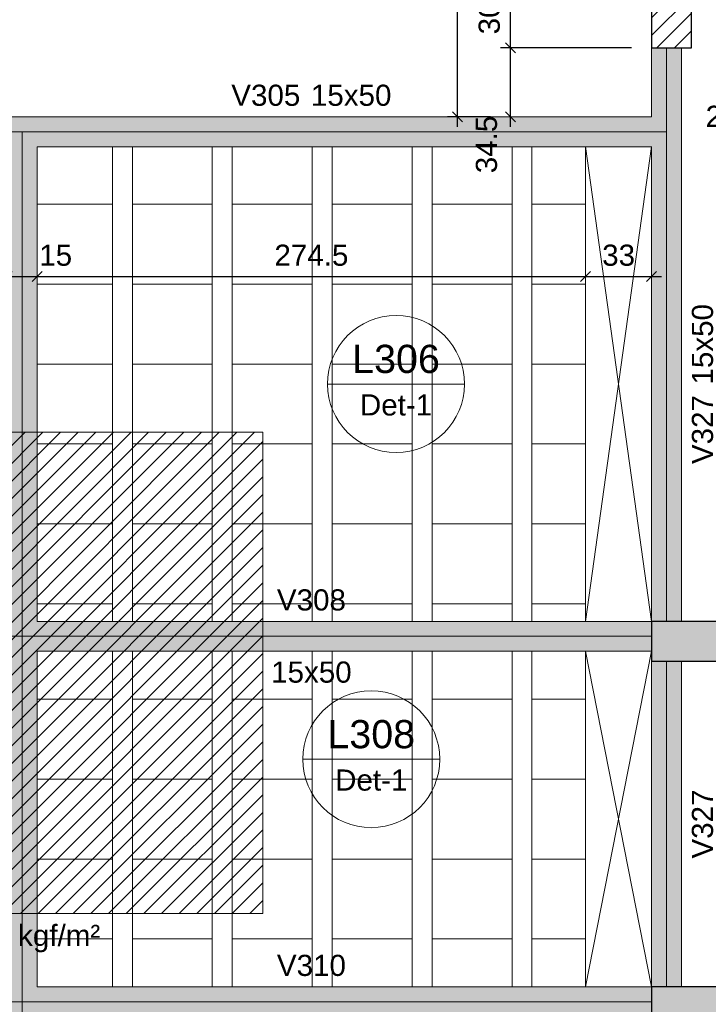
# Model space of a CAD drawing. Header units: millimetres. Extents: x 0 to 119, y 0 to 84.
# Tile 13 of 38: x 21.43 to 28.32, y 51.29 to 61.15. Entities that reach past the tile are written whole.
import ezdxf

# ---------------------------------------------------------------- set-up
doc = ezdxf.new("R2010")
doc.units = ezdxf.units.MM
doc.header["$MEASUREMENT"] = 0
doc.linetypes.add('NULL', pattern=[0])
doc.layers.get('0').update_dxf_attribs({"lineweight": 18})
for name, color, linetype, lineweight in [('FO-Aberturas', 7, 'Continuous', 5), ('FO-Cargas de parede', 15, 'Continuous', 5), ('FO-Cotas', 5, 'Continuous', 5), ('FO-Eixos', 5, 'Continuous', 5), ('FO-Hachura pilar que morre', 106, 'Continuous', 5), ('FO-Hachura pilar que passa', 19, 'Continuous', 5), ('FO-Hachura viga', 43, 'Continuous', 5), ('FO-Hachuras das lajes', 1, 'Continuous', 20), ('FO-Pilares', 4, 'Continuous', 30), ('FO-Textos das lajes', 3, 'Continuous', 20), ('FO-Textos das vigas', 7, 'Continuous', 5), ('FO-Textos dos pilares', 7, 'Continuous', 5), ('FO-Vigas', 1, 'Continuous', 20)]:
    doc.layers.add(name, color=color, linetype=linetype, lineweight=lineweight)
doc.styles.add('Arial', font='txt')
doc.dimstyles.new('UM_50.000000', dxfattribs={"dimtxt": 0.18, "dimasz": 0.1, "dimexe": 0.1, "dimexo": 0.2, "dimgap": 0, "dimtad": 1, "dimtih": 1, "dimtoh": 1, "dimdec": 1, "dimlfac": 50, "dimzin": 0, "dimdsep": 46, "dimtxsty": 'Standard', "dimcen": 0.09, "dimdle": 0.1, "dimadec": 1, "dimazin": 2, "dimtfac": 1, "dimtdec": 4, "dimtofl": 0, "dimtmove": 0, "dimatfit": 3, "dimfxl": 1, "dimtolj": 1, "dimarcsym": 0})

# ---------------------------------------------------------------- blocks, each defined once
blk = doc.blocks.new('_Oblique')
at = {"color": 0, "linetype": 'ByBlock', "lineweight": -2}
blk.add_line((-0.5, -0.5), (0.5, 0.5), dxfattribs=at)
blk = doc.blocks.new('*D8')
at = {"layer": 'Defpoints', "color": 0}
for p in [(27.7536, 69.848), (27.7536, 68.436), (18.2542, 60.175)]:
    blk.add_point(p, dxfattribs=at)
at = {"layer": 'FO-Cotas', "color": 0, "lineweight": -2}
for p, q in [((18.2542, 60.375), (18.2542, 69.948)), ((27.7536, 68.636), (27.7536, 69.948)), ((18.1542, 69.848), (27.8536, 69.848))]:
    blk.add_line(p, q, dxfattribs=at)
at = {"layer": 'FO-Cotas', "color": 0, "lineweight": -2, "xscale": 0.1, "yscale": 0.1, "zscale": 0.1, "rotation": 180}
blk.add_blockref('_Oblique', (18.2542, 69.848), dxfattribs=at)
at = {"layer": 'FO-Cotas', "color": 0, "lineweight": -2, "xscale": 0.1, "yscale": 0.1, "zscale": 0.1}
blk.add_blockref('_Oblique', (27.7536, 69.848), dxfattribs=at)
at = {"layer": 'FO-Cotas', "color": 7, "insert": (23.0039, 70.0598), "char_height": 0.2118, "attachment_point": 5, "rotation": 0.00573, "style": 'Arial'}
blk.add_mtext('\\A1;475', dxfattribs=at)
blk = doc.blocks.new('*D32')
at = {"layer": 'Defpoints', "color": 0}
for p in [(49.4502, 70.3775), (49.4502, 68.4332), (15.3102, 60.175)]:
    blk.add_point(p, dxfattribs=at)
at = {"layer": 'FO-Cotas', "color": 0, "lineweight": -2}
for p, q in [((15.3102, 60.375), (15.3102, 70.4775)), ((49.4502, 68.6332), (49.4502, 70.4775)), ((15.2102, 70.3775), (49.5502, 70.3775))]:
    blk.add_line(p, q, dxfattribs=at)
at = {"layer": 'FO-Cotas', "color": 0, "lineweight": -2, "xscale": 0.1, "yscale": 0.1, "zscale": 0.1, "rotation": 180}
blk.add_blockref('_Oblique', (15.3102, 70.3775), dxfattribs=at)
at = {"layer": 'FO-Cotas', "color": 0, "lineweight": -2, "xscale": 0.1, "yscale": 0.1, "zscale": 0.1}
blk.add_blockref('_Oblique', (49.4502, 70.3775), dxfattribs=at)
at = {"layer": 'FO-Cotas', "color": 7, "insert": (32.3802, 70.5893), "char_height": 0.2118, "attachment_point": 5, "rotation": 0.00573, "style": 'Arial'}
blk.add_mtext('\\A1;1707', dxfattribs=at)
blk = doc.blocks.new('*D66')
at = {"layer": 'Defpoints', "color": 0}
for p in [(26.3416, 60.8644), (27.7536, 60.8644), (26.3416, 60.175)]:
    blk.add_point(p, dxfattribs=at)
at = {"layer": 'FO-Cotas', "color": 0, "lineweight": -2}
for p, q in [((26.3416, 60.075), (26.3416, 60.9644)), ((27.5536, 60.8644), (26.2416, 60.8644))]:
    blk.add_line(p, q, dxfattribs=at)
at = {"layer": 'FO-Cotas', "color": 0, "lineweight": -2, "xscale": 0.1, "yscale": 0.1, "zscale": 0.1}
for p, rotation in [((26.3416, 60.8644), 89.9999999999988), ((26.3416, 60.175), 269.9999999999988)]:
    blk.add_blockref('_Oblique', p, dxfattribs=dict(at, rotation=rotation))
at = {"layer": 'FO-Cotas', "color": 7, "insert": (26.1018, 59.8968), "char_height": 0.2118, "attachment_point": 5, "rotation": 90, "style": 'Arial'}
blk.add_mtext('\\A1;34.5', dxfattribs=at)
blk = doc.blocks.new('*D67')
at = {"layer": 'Defpoints', "color": 0}
for p in [(26.3416, 61.4644), (27.7536, 61.4644), (27.7536, 60.8644)]:
    blk.add_point(p, dxfattribs=at)
at = {"layer": 'FO-Cotas', "color": 0, "lineweight": -2}
for p, q in [((26.3416, 60.7644), (26.3416, 61.5644)), ((27.5536, 61.4644), (26.2416, 61.4644)), ((27.5536, 60.8644), (26.2416, 60.8644))]:
    blk.add_line(p, q, dxfattribs=at)
at = {"layer": 'FO-Cotas', "color": 0, "lineweight": -2, "xscale": 0.1, "yscale": 0.1, "zscale": 0.1}
for p, rotation in [((26.3416, 61.4644), 90), ((26.3416, 60.8644), 270)]:
    blk.add_blockref('_Oblique', p, dxfattribs=dict(at, rotation=rotation))
at = {"layer": 'FO-Cotas', "color": 7, "insert": (26.1298, 61.1644), "char_height": 0.2118, "attachment_point": 5, "rotation": 90, "style": 'Arial'}
blk.add_mtext('\\A1;30', dxfattribs=at)
blk = doc.blocks.new('*D72')
at = {"layer": 'Defpoints', "color": 0}
for p in [(25.8121, 68.436), (27.7536, 68.436), (26.3416, 60.175)]:
    blk.add_point(p, dxfattribs=at)
at = {"layer": 'FO-Cotas', "color": 0, "lineweight": -2}
for p, q in [((25.8121, 60.075), (25.8121, 68.536)), ((27.5536, 68.436), (25.7121, 68.436)), ((26.1416, 60.175), (25.7121, 60.175))]:
    blk.add_line(p, q, dxfattribs=at)
at = {"layer": 'FO-Cotas', "color": 0, "lineweight": -2, "xscale": 0.1, "yscale": 0.1, "zscale": 0.1}
for p, rotation in [((25.8121, 68.436), 90), ((25.8121, 60.175), 270)]:
    blk.add_blockref('_Oblique', p, dxfattribs=dict(at, rotation=rotation))
at = {"layer": 'FO-Cotas', "color": 7, "insert": (25.6003, 64.3055), "char_height": 0.2118, "attachment_point": 5, "rotation": 90, "style": 'Arial'}
blk.add_mtext('\\A1;413.1', dxfattribs=at)
blk = doc.blocks.new('*D133')
at = {"layer": 'Defpoints', "color": 0}
for p in [(21.3036, 58.575), (21.6036, 58.575), (21.6036, 58.575)]:
    blk.add_point(p, dxfattribs=at)
at = {"layer": 'FO-Cotas', "color": 0, "lineweight": -2}
blk.add_line((21.2036, 58.575), (21.7036, 58.575), dxfattribs=at)
at = {"layer": 'FO-Cotas', "color": 0, "lineweight": -2, "xscale": 0.1, "yscale": 0.1, "zscale": 0.1, "rotation": 180}
blk.add_blockref('_Oblique', (21.3036, 58.575), dxfattribs=at)
at = {"layer": 'FO-Cotas', "color": 0, "lineweight": -2, "xscale": 0.1, "yscale": 0.1, "zscale": 0.1}
blk.add_blockref('_Oblique', (21.6036, 58.575), dxfattribs=at)
at = {"layer": 'FO-Cotas', "color": 7, "insert": (21.7889, 58.7868), "char_height": 0.2118, "attachment_point": 5, "rotation": 0.00573, "style": 'Arial'}
blk.add_mtext('\\A1;15', dxfattribs=at)
blk = doc.blocks.new('*D134')
at = {"layer": 'Defpoints', "color": 0}
for p in [(21.6036, 58.575), (27.0936, 58.575), (27.0936, 58.575)]:
    blk.add_point(p, dxfattribs=at)
at = {"layer": 'FO-Cotas', "color": 0, "lineweight": -2}
blk.add_line((21.5036, 58.575), (27.1936, 58.575), dxfattribs=at)
at = {"layer": 'FO-Cotas', "color": 0, "lineweight": -2, "xscale": 0.1, "yscale": 0.1, "zscale": 0.1, "rotation": 180}
blk.add_blockref('_Oblique', (21.6036, 58.575), dxfattribs=at)
at = {"layer": 'FO-Cotas', "color": 0, "lineweight": -2, "xscale": 0.1, "yscale": 0.1, "zscale": 0.1}
blk.add_blockref('_Oblique', (27.0936, 58.575), dxfattribs=at)
at = {"layer": 'FO-Cotas', "color": 7, "insert": (24.3486, 58.7868), "char_height": 0.2118, "attachment_point": 5, "rotation": 0.00573, "style": 'Arial'}
blk.add_mtext('\\A1;274.5', dxfattribs=at)
blk = doc.blocks.new('*D135')
at = {"layer": 'Defpoints', "color": 0}
for p in [(27.0936, 58.575), (27.7536, 58.575), (27.7536, 58.575)]:
    blk.add_point(p, dxfattribs=at)
at = {"layer": 'FO-Cotas', "color": 0, "lineweight": -2}
blk.add_line((26.9936, 58.575), (27.8536, 58.575), dxfattribs=at)
at = {"layer": 'FO-Cotas', "color": 0, "lineweight": -2, "xscale": 0.1, "yscale": 0.1, "zscale": 0.1, "rotation": 180}
blk.add_blockref('_Oblique', (27.0936, 58.575), dxfattribs=at)
at = {"layer": 'FO-Cotas', "color": 0, "lineweight": -2, "xscale": 0.1, "yscale": 0.1, "zscale": 0.1}
blk.add_blockref('_Oblique', (27.7536, 58.575), dxfattribs=at)
at = {"layer": 'FO-Cotas', "color": 7, "insert": (27.4236, 58.7868), "char_height": 0.2118, "attachment_point": 5, "rotation": 0.00573, "style": 'Arial'}
blk.add_mtext('\\A1;33', dxfattribs=at)

msp = doc.modelspace()

# ---------------------------------------------------------------- hatches: boundary and pattern name
at = {"layer": 'FO-Cargas de parede', "linetype": 'Continuous'}
h = msp.add_hatch(dxfattribs=at)
h.set_pattern_fill('ANSI31', color=15, style=0)
h.paths.add_polyline_path([(19.0436, 52.1942), (23.8636, 52.1942), (23.8636, 57.0142), (19.0436, 57.0142), (19.0436, 52.1942)])
at = {"layer": 'FO-Hachura pilar que morre', "linetype": 'Continuous'}
for points in [[(28.4536, 54.7214), (28.4536, 54.9214), (28.4536, 55.1214), (28.1036, 55.1214), (27.7536, 55.1214), (27.7536, 54.9214), (27.7536, 54.7214), (28.1036, 54.7214)], [(27.7536, 51.4612), (27.7536, 51.2612), (27.7536, 51.0612), (28.1536, 51.0612), (28.5536, 51.0612), (28.5536, 51.2612), (28.5536, 51.4612), (28.1536, 51.4612)]]:
    msp.add_hatch(color=106, dxfattribs=at).paths.add_polyline_path(points)
at = {"layer": 'FO-Hachura pilar que passa', "linetype": 'Continuous'}
h = msp.add_hatch(dxfattribs=at)
h.set_pattern_fill('ANSI31', color=19, style=0)
h.paths.add_polyline_path([(27.7536, 60.8644), (27.9536, 60.8644), (28.1536, 60.8644), (28.1536, 61.1644), (28.1536, 61.4644), (27.9536, 61.4644), (27.7536, 61.4644), (27.7536, 61.1644)])
at = {"layer": 'FO-Hachura viga', "linetype": 'Continuous'}
for points in [[(28.0538, 60.8644), (28.0538, 60.8644), (27.7538, 60.8644), (27.7538, 60.175), (27.9038, 60.025), (28.0538, 60.025), (28.0538, 60.8644)], [(21.4536, 60.025), (21.4536, 60.025), (21.4536, 60.175), (18.2542, 60.175), (18.2542, 59.875), (21.3036, 59.875), (21.4536, 60.025)], [(27.0938, 60.175), (27.0938, 60.175), (21.4536, 60.175), (21.4536, 60.025), (21.6036, 59.875), (27.0938, 59.875), (27.0938, 60.175)], [(27.9038, 60.025), (27.9038, 60.025), (27.7538, 60.175), (27.0938, 60.175), (27.0938, 59.875), (27.7538, 59.875), (27.9038, 60.025)], [(21.6036, 55.1212), (21.6036, 55.1212), (21.6036, 59.875), (21.4536, 60.025), (21.3036, 59.875), (21.3036, 55.1212), (21.4536, 54.9712), (21.6036, 55.1212)], [(28.0536, 60.025), (28.0536, 60.025), (27.9038, 60.025), (27.7538, 59.875), (27.7538, 55.1212), (28.0536, 55.1212), (28.0536, 60.025)], [(21.4536, 54.9712), (21.4536, 54.9712), (21.3036, 55.1212), (18.2542, 55.1212), (18.2542, 54.8212), (21.3036, 54.8212), (21.4536, 54.9712)], [(27.0938, 55.1212), (27.0938, 55.1212), (21.6036, 55.1212), (21.4536, 54.9712), (21.6036, 54.8212), (27.0938, 54.8212), (27.0938, 55.1212)], [(27.7538, 55.1212), (27.7538, 55.1212), (27.0938, 55.1212), (27.0938, 54.8212), (27.7538, 54.8212), (27.7538, 55.1212)], [(21.6036, 51.461), (21.6036, 51.461), (21.6036, 54.8212), (21.4536, 54.9712), (21.3036, 54.8212), (21.3036, 51.461), (21.4536, 51.311), (21.6036, 51.461)], [(28.0538, 54.7212), (28.0538, 54.7212), (27.7538, 54.7212), (27.7538, 51.461), (28.0538, 51.461), (28.0538, 54.7212)], [(21.4536, 51.311), (21.4536, 51.311), (21.3036, 51.461), (15.8102, 51.461), (15.8102, 51.1612), (21.3036, 51.1612), (21.4536, 51.311)], [(27.0938, 51.461), (27.0938, 51.461), (21.6036, 51.461), (21.4536, 51.311), (21.6036, 51.161), (27.0938, 51.161), (27.0938, 51.461)], [(27.7538, 51.461), (27.7538, 51.461), (27.0938, 51.461), (27.0938, 51.161), (27.7538, 51.161), (27.7538, 51.461)], [(21.6036, 47.7542), (21.6036, 47.7542), (21.6036, 51.161), (21.4536, 51.311), (21.3036, 51.1612), (21.3036, 47.7542), (21.4536, 47.6042), (21.6036, 47.7542)]]:
    msp.add_hatch(color=43, dxfattribs=at).paths.add_polyline_path(points)

# ---------------------------------------------------------------- linework, layer by layer
at = {"layer": 'FO-Aberturas'}
for p, q in [((27.0936, 55.1212), (27.7536, 59.8752)), ((27.7536, 55.1212), (27.0936, 59.8752)), ((27.7536, 54.8212), (27.0936, 51.4612)), ((27.0936, 54.8212), (27.7536, 51.4612))]:
    msp.add_line(p, q, dxfattribs=at)
at = {"layer": 'FO-Cargas de parede'}
msp.add_lwpolyline([(19.0436, 52.1942), (23.8636, 52.1942), (23.8636, 57.0142), (19.0436, 57.0142), (19.0436, 52.1942)], close=True, dxfattribs=at)
at = {"layer": 'FO-Eixos'}
for p, q in [((27.9036, 60.025), (27.9036, 60.8644)), ((18.2542, 60.025), (21.4536, 60.025)), ((21.4536, 54.9714), (21.4536, 60.025)), ((21.4536, 60.025), (27.0936, 60.025)), ((27.0936, 60.025), (27.9036, 60.025)), ((27.9036, 55.1214), (27.9036, 60.025)), ((18.2542, 54.9714), (21.4536, 54.9714)), ((21.4536, 54.9714), (27.0936, 54.9714)), ((21.4536, 51.3112), (21.4536, 54.9714)), ((27.0936, 54.9714), (27.7536, 54.9714)), ((27.9036, 51.4612), (27.9036, 54.7214)), ((15.8102, 51.3112), (21.4536, 51.3112)), ((21.4536, 51.3112), (27.0936, 51.3112)), ((21.4536, 47.6042), (21.4536, 51.3112)), ((27.0936, 51.3112), (27.7536, 51.3112))]:
    msp.add_line(p, q, dxfattribs=at)
for points in [[(21.6036, 59.2982), (22.3566, 59.2982), (22.3566, 59.8752)], [(22.5566, 59.8752), (22.5566, 59.2982), (23.3566, 59.2982), (23.3566, 59.8752)], [(23.5566, 59.8752), (23.5566, 59.2982), (24.3566, 59.2982), (24.3566, 59.8752)], [(24.5566, 59.8752), (24.5566, 59.2982), (25.3566, 59.2982), (25.3566, 59.8752)], [(25.5566, 59.8752), (25.5566, 59.2982), (26.3566, 59.2982), (26.3566, 59.8752)], [(26.5566, 59.8752), (26.5566, 59.2982), (27.0936, 59.2982)], [(21.6036, 58.4982), (22.3566, 58.4982), (22.3566, 59.2982), (21.6036, 59.2982)], [(27.0936, 59.2982), (26.5566, 59.2982), (26.5566, 58.4982), (27.0936, 58.4982)], [(21.6036, 57.6982), (22.3566, 57.6982), (22.3566, 58.4982), (21.6036, 58.4982)], [(27.0936, 58.4982), (26.5566, 58.4982), (26.5566, 57.6982), (27.0936, 57.6982)], [(21.6036, 56.8982), (22.3566, 56.8982), (22.3566, 57.6982), (21.6036, 57.6982)], [(27.0936, 57.6982), (26.5566, 57.6982), (26.5566, 56.8982), (27.0936, 56.8982)], [(21.6036, 56.0982), (22.3566, 56.0982), (22.3566, 56.8982), (21.6036, 56.8982)], [(27.0936, 56.8982), (26.5566, 56.8982), (26.5566, 56.0982), (27.0936, 56.0982)], [(21.6036, 55.2982), (22.3566, 55.2982), (22.3566, 56.0982), (21.6036, 56.0982)], [(27.0936, 56.0982), (26.5566, 56.0982), (26.5566, 55.2982), (27.0936, 55.2982)], [(21.6036, 54.3412), (22.3566, 54.3412), (22.3566, 54.8212)], [(22.5566, 54.8212), (22.5566, 54.3412), (23.3566, 54.3412), (23.3566, 54.8212)], [(23.5566, 54.8212), (23.5566, 54.3412), (24.3566, 54.3412), (24.3566, 54.8212)], [(24.5566, 54.8212), (24.5566, 54.3412), (25.3566, 54.3412), (25.3566, 54.8212)], [(25.5566, 54.8212), (25.5566, 54.3412), (26.3566, 54.3412), (26.3566, 54.8212)], [(26.5566, 54.8212), (26.5566, 54.3412), (27.0936, 54.3412)], [(21.6036, 53.5412), (22.3566, 53.5412), (22.3566, 54.3412), (21.6036, 54.3412)], [(27.0936, 54.3412), (26.5566, 54.3412), (26.5566, 53.5412), (27.0936, 53.5412)], [(21.6036, 52.7412), (22.3566, 52.7412), (22.3566, 53.5412), (21.6036, 53.5412)], [(27.0936, 53.5412), (26.5566, 53.5412), (26.5566, 52.7412), (27.0936, 52.7412)], [(21.6036, 51.9412), (22.3566, 51.9412), (22.3566, 52.7412), (21.6036, 52.7412)], [(27.0936, 52.7412), (26.5566, 52.7412), (26.5566, 51.9412), (27.0936, 51.9412)], [(22.3566, 51.4612), (22.3566, 51.9412), (21.6036, 51.9412)], [(23.3566, 51.4612), (23.3566, 51.9412), (22.5566, 51.9412), (22.5566, 51.4612)], [(24.3566, 51.4612), (24.3566, 51.9412), (23.5566, 51.9412), (23.5566, 51.4612)], [(25.3566, 51.4612), (25.3566, 51.9412), (24.5566, 51.9412), (24.5566, 51.4612)], [(26.3566, 51.4612), (26.3566, 51.9412), (25.5566, 51.9412), (25.5566, 51.4612)], [(27.0936, 51.9412), (26.5566, 51.9412), (26.5566, 51.4612)]]:
    msp.add_lwpolyline(points, dxfattribs=at)
for points in [[(23.3566, 58.4982), (23.3566, 59.2982), (22.5566, 59.2982), (22.5566, 58.4982), (23.3566, 58.4982)], [(24.3566, 58.4982), (24.3566, 59.2982), (23.5566, 59.2982), (23.5566, 58.4982), (24.3566, 58.4982)], [(25.3566, 58.4982), (25.3566, 59.2982), (24.5566, 59.2982), (24.5566, 58.4982), (25.3566, 58.4982)], [(26.3566, 58.4982), (26.3566, 59.2982), (25.5566, 59.2982), (25.5566, 58.4982), (26.3566, 58.4982)], [(23.3566, 57.6982), (23.3566, 58.4982), (22.5566, 58.4982), (22.5566, 57.6982), (23.3566, 57.6982)], [(24.3566, 57.6982), (24.3566, 58.4982), (23.5566, 58.4982), (23.5566, 57.6982), (24.3566, 57.6982)], [(25.3566, 57.6982), (25.3566, 58.4982), (24.5566, 58.4982), (24.5566, 57.6982), (25.3566, 57.6982)], [(26.3566, 57.6982), (26.3566, 58.4982), (25.5566, 58.4982), (25.5566, 57.6982), (26.3566, 57.6982)], [(23.3566, 56.8982), (23.3566, 57.6982), (22.5566, 57.6982), (22.5566, 56.8982), (23.3566, 56.8982)], [(24.3566, 56.8982), (24.3566, 57.6982), (23.5566, 57.6982), (23.5566, 56.8982), (24.3566, 56.8982)], [(25.3566, 56.8982), (25.3566, 57.6982), (24.5566, 57.6982), (24.5566, 56.8982), (25.3566, 56.8982)], [(26.3566, 56.8982), (26.3566, 57.6982), (25.5566, 57.6982), (25.5566, 56.8982), (26.3566, 56.8982)], [(23.3566, 56.0982), (23.3566, 56.8982), (22.5566, 56.8982), (22.5566, 56.0982), (23.3566, 56.0982)], [(24.3566, 56.0982), (24.3566, 56.8982), (23.5566, 56.8982), (23.5566, 56.0982), (24.3566, 56.0982)], [(25.3566, 56.0982), (25.3566, 56.8982), (24.5566, 56.8982), (24.5566, 56.0982), (25.3566, 56.0982)], [(26.3566, 56.0982), (26.3566, 56.8982), (25.5566, 56.8982), (25.5566, 56.0982), (26.3566, 56.0982)], [(23.3566, 55.2982), (23.3566, 56.0982), (22.5566, 56.0982), (22.5566, 55.2982), (23.3566, 55.2982)], [(24.3566, 55.2982), (24.3566, 56.0982), (23.5566, 56.0982), (23.5566, 55.2982), (24.3566, 55.2982)], [(25.3566, 55.2982), (25.3566, 56.0982), (24.5566, 56.0982), (24.5566, 55.2982), (25.3566, 55.2982)], [(26.3566, 55.2982), (26.3566, 56.0982), (25.5566, 56.0982), (25.5566, 55.2982), (26.3566, 55.2982)], [(23.3566, 53.5412), (23.3566, 54.3412), (22.5566, 54.3412), (22.5566, 53.5412), (23.3566, 53.5412)], [(24.3566, 53.5412), (24.3566, 54.3412), (23.5566, 54.3412), (23.5566, 53.5412), (24.3566, 53.5412)], [(25.3566, 53.5412), (25.3566, 54.3412), (24.5566, 54.3412), (24.5566, 53.5412), (25.3566, 53.5412)], [(26.3566, 53.5412), (26.3566, 54.3412), (25.5566, 54.3412), (25.5566, 53.5412), (26.3566, 53.5412)], [(23.3566, 52.7412), (23.3566, 53.5412), (22.5566, 53.5412), (22.5566, 52.7412), (23.3566, 52.7412)], [(24.3566, 52.7412), (24.3566, 53.5412), (23.5566, 53.5412), (23.5566, 52.7412), (24.3566, 52.7412)], [(25.3566, 52.7412), (25.3566, 53.5412), (24.5566, 53.5412), (24.5566, 52.7412), (25.3566, 52.7412)], [(26.3566, 52.7412), (26.3566, 53.5412), (25.5566, 53.5412), (25.5566, 52.7412), (26.3566, 52.7412)], [(23.3566, 51.9412), (23.3566, 52.7412), (22.5566, 52.7412), (22.5566, 51.9412), (23.3566, 51.9412)], [(24.3566, 51.9412), (24.3566, 52.7412), (23.5566, 52.7412), (23.5566, 51.9412), (24.3566, 51.9412)], [(25.3566, 51.9412), (25.3566, 52.7412), (24.5566, 52.7412), (24.5566, 51.9412), (25.3566, 51.9412)], [(26.3566, 51.9412), (26.3566, 52.7412), (25.5566, 52.7412), (25.5566, 51.9412), (26.3566, 51.9412)]]:
    msp.add_lwpolyline(points, close=True, dxfattribs=at)
at = {"layer": 'FO-Hachuras das lajes'}
for p, q in [((22.3566, 55.1212), (22.3566, 59.8752)), ((22.5566, 55.1212), (22.5566, 59.8752)), ((23.3566, 55.1212), (23.3566, 59.8752)), ((23.5566, 55.1212), (23.5566, 59.8752)), ((24.3566, 55.1212), (24.3566, 59.8752)), ((24.5566, 55.1212), (24.5566, 59.8752)), ((25.3566, 55.1212), (25.3566, 59.8752)), ((25.5566, 55.1212), (25.5566, 59.8752)), ((26.3566, 55.1212), (26.3566, 59.8752)), ((26.5566, 55.1212), (26.5566, 59.8752)), ((22.3566, 51.4612), (22.3566, 54.8212)), ((22.5566, 51.4612), (22.5566, 54.8212)), ((23.3566, 51.4612), (23.3566, 54.8212)), ((23.5566, 51.4612), (23.5566, 54.8212)), ((24.3566, 51.4612), (24.3566, 54.8212)), ((24.5566, 51.4612), (24.5566, 54.8212)), ((25.3566, 51.4612), (25.3566, 54.8212)), ((25.5566, 51.4612), (25.5566, 54.8212)), ((26.3566, 51.4612), (26.3566, 54.8212)), ((26.5566, 51.4612), (26.5566, 54.8212))]:
    msp.add_line(p, q, dxfattribs=at)
at = {"layer": 'FO-Pilares'}
for points in [[(27.7536, 60.8644), (27.9536, 60.8644), (28.1536, 60.8644), (28.1536, 61.1644), (28.1536, 61.4644), (27.9536, 61.4644), (27.7536, 61.4644), (27.7536, 61.1644), (27.7536, 60.8644)], [(28.4536, 54.7214), (28.4536, 54.9214), (28.4536, 55.1214), (28.1036, 55.1214), (27.7536, 55.1214), (27.7536, 54.9214), (27.7536, 54.7214), (28.1036, 54.7214), (28.4536, 54.7214)], [(27.7536, 51.4612), (27.7536, 51.2612), (27.7536, 51.0612), (28.1536, 51.0612), (28.5536, 51.0612), (28.5536, 51.2612), (28.5536, 51.4612), (28.1536, 51.4612), (27.7536, 51.4612)]]:
    msp.add_lwpolyline(points, close=True, dxfattribs=at)
at = {"layer": 'FO-Textos das lajes'}
for p, q in [((24.5104, 57.4982), (25.8812, 57.4982)), ((24.2623, 53.7404), (25.6331, 53.7404))]:
    msp.add_line(p, q, dxfattribs=at)
for centre in [(25.1958, 57.4982), (24.9477, 53.7404)]:
    msp.add_circle(centre, 0.6854, dxfattribs=at)
at = {"layer": 'FO-Vigas'}
for p, q in [((27.7536, 60.175), (27.7536, 60.8644)), ((28.0536, 60.025), (28.0536, 60.8644)), ((18.2542, 60.175), (21.4536, 60.175)), ((21.4536, 60.175), (27.0936, 60.175)), ((27.0936, 60.175), (27.7536, 60.175)), ((28.0536, 55.1214), (28.0536, 60.025)), ((21.6036, 55.1214), (21.6036, 59.875)), ((21.6036, 59.875), (27.0936, 59.875)), ((27.0936, 55.1214), (27.0936, 59.875)), ((27.0936, 59.875), (27.7536, 59.875)), ((27.7536, 55.1214), (27.7536, 59.875)), ((21.6036, 55.1214), (27.0936, 55.1214)), ((27.0936, 55.1214), (27.7536, 55.1214)), ((21.6036, 54.8214), (27.0936, 54.8214)), ((21.6036, 51.4612), (21.6036, 54.8214)), ((27.0936, 51.4612), (27.0936, 54.8214)), ((27.0936, 54.8214), (27.7536, 54.8214)), ((27.7536, 51.4612), (27.7536, 54.7214)), ((28.0536, 51.4612), (28.0536, 54.7214)), ((21.6036, 51.4612), (27.0936, 51.4612)), ((27.0936, 51.4612), (27.7536, 51.4612))]:
    msp.add_line(p, q, dxfattribs=at)

# ---------------------------------------------------------------- texts
at = {"layer": 'FO-Cargas de parede', "linetype": 'NULL', "insert": (21.4536, 51.8062), "char_height": 0.2118, "width": 3.062559, "attachment_point": 8, "line_spacing_factor": 0.798, "style": 'Arial'}
msp.add_mtext('1725 kgf/m²', dxfattribs=at)
at = {"layer": 'FO-Textos das lajes', "linetype": 'NULL', "attachment_point": 8, "line_spacing_factor": 0.798, "style": 'Arial'}
for s, insert, char_height, width in [('L306', (25.1956, 57.6044), 0.2824, 1.735195), ('Det-1', (25.1956, 57.1801), 0.2118, 1.418281), ('L308', (24.9476, 53.8464), 0.2824, 1.735195), ('Det-1', (24.9476, 53.4231), 0.2118, 1.418281)]:
    msp.add_mtext(s, dxfattribs=dict(at, insert=insert, char_height=char_height, width=width))
at = {"layer": 'FO-Textos das vigas', "linetype": 'NULL', "char_height": 0.2118, "line_spacing_factor": 0.798, "style": 'Arial'}
for s, insert, width, attachment_point in [('V305', (24.2376, 60.2811), 1.354561, 9), ('15x50', (24.3436, 60.2811), 1.580273, 7), ('V308', (24.3486, 55.2271), 1.354561, 8), ('15x50', (24.3486, 54.5041), 1.580273, 8), ('V310', (24.3486, 51.5671), 1.354561, 8)]:
    msp.add_mtext(s, dxfattribs=dict(at, insert=insert, width=width, attachment_point=attachment_point))
at = {"layer": 'FO-Textos das vigas', "linetype": 'NULL', "char_height": 0.2118, "rotation": 90.00021, "line_spacing_factor": 0.798, "style": 'Arial'}
for s, insert, width, attachment_point in [('15x50', (28.3717, 57.4932), 1.580273, 7), ('V327', (28.3717, 57.3872), 1.354561, 9), ('V327', (28.3717, 53.0912), 1.354561, 8)]:
    msp.add_mtext(s, dxfattribs=dict(at, insert=insert, width=width, attachment_point=attachment_point))
at = {"layer": 'FO-Textos dos pilares', "linetype": 'NULL', "insert": (28.2946, 60.0701), "char_height": 0.2118, "width": 1.580273, "attachment_point": 7, "line_spacing_factor": 0.798, "style": 'Arial'}
msp.add_mtext('20x30', dxfattribs=at)

# ---------------------------------------------------------------- dimensions: what is measured, and where the dimension line sits
at = {"layer": 'FO-Cotas'}
for base, p1, p2, override, picture, middle in [((49.4502, 70.3775), (15.3102, 60.175), (49.4502, 68.4332), {"dimtxt": 0.2118, "dimasz": 0.1, "dimexe": 0.1, "dimexo": 0.2, "dimtad": 1, "dimtih": 0, "dimtoh": 0, "dimdec": 1, "dimlfac": 50, "dimzin": 8, "dimtxsty": 'Arial', "dimblk": 'Oblique', "dimblk1": 'Oblique', "dimblk2": 'Oblique', "dimsah": 1, "dimdle": 0.1, "dimse1": 0, "dimse2": 0, "dimclrt": 7, "dimadec": 1, "dimazin": 3, "dimtmove": 2, "dimldrblk": 'Oblique'}, '*D32', (32.3802, 70.5893)), ((27.7536, 69.848), (18.2542, 60.175), (27.7536, 68.436), {"dimtxt": 0.2118, "dimasz": 0.1, "dimexe": 0.1, "dimexo": 0.2, "dimtad": 1, "dimtih": 0, "dimtoh": 0, "dimdec": 1, "dimlfac": 50, "dimzin": 8, "dimtxsty": 'Arial', "dimblk": 'Oblique', "dimblk1": 'Oblique', "dimblk2": 'Oblique', "dimsah": 1, "dimdle": 0.1, "dimse1": 0, "dimse2": 0, "dimclrt": 7, "dimadec": 1, "dimazin": 3, "dimtmove": 2, "dimldrblk": 'Oblique'}, '*D8', (23.0039, 70.0598)), ((21.6036, 58.575), (21.3036, 58.575), (21.6036, 58.575), {"dimtxt": 0.2118, "dimasz": 0.1, "dimexe": 0.1, "dimexo": 0.2, "dimtad": 1, "dimtih": 0, "dimtoh": 0, "dimdec": 1, "dimlfac": 50, "dimzin": 8, "dimtxsty": 'Arial', "dimblk": 'Oblique', "dimblk1": 'Oblique', "dimblk2": 'Oblique', "dimsah": 1, "dimdle": 0.1, "dimse1": 1, "dimse2": 1, "dimclrt": 7, "dimadec": 1, "dimazin": 3, "dimtmove": 2, "dimldrblk": 'Oblique'}, '*D133', (21.7889, 58.7868)), ((27.0936, 58.575), (21.6036, 58.575), (27.0936, 58.575), {"dimtxt": 0.2118, "dimasz": 0.1, "dimexe": 0.1, "dimexo": 0.2, "dimtad": 1, "dimtih": 0, "dimtoh": 0, "dimdec": 1, "dimlfac": 50, "dimzin": 8, "dimtxsty": 'Arial', "dimblk": 'Oblique', "dimblk1": 'Oblique', "dimblk2": 'Oblique', "dimsah": 1, "dimdle": 0.1, "dimse1": 1, "dimse2": 1, "dimclrt": 7, "dimadec": 1, "dimazin": 3, "dimtmove": 2, "dimldrblk": 'Oblique'}, '*D134', (24.3486, 58.7868)), ((27.7536, 58.575), (27.0936, 58.575), (27.7536, 58.575), {"dimtxt": 0.2118, "dimasz": 0.1, "dimexe": 0.1, "dimexo": 0.2, "dimtad": 1, "dimtih": 0, "dimtoh": 0, "dimdec": 1, "dimlfac": 50, "dimzin": 8, "dimtxsty": 'Arial', "dimblk": 'Oblique', "dimblk1": 'Oblique', "dimblk2": 'Oblique', "dimsah": 1, "dimdle": 0.1, "dimse1": 1, "dimse2": 1, "dimclrt": 7, "dimadec": 1, "dimazin": 3, "dimtmove": 2, "dimldrblk": 'Oblique'}, '*D135', (27.4236, 58.7868))]:
    dim = msp.add_linear_dim(base=base, p1=p1, p2=p2, dimstyle='UM_50.000000', override=override, dxfattribs=at)
    dim.commit()
    dim.dimension.update_dxf_attribs({"geometry": picture, "text_midpoint": middle, "dimtype": 160, "text_rotation": 0.00573})
for base, p1, p2, override, picture, middle in [((25.8121090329, 68.4360077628), (26.3416090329, 60.1750077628), (27.7536090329, 68.4360077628), {"dimtxt": 0.2118, "dimasz": 0.1, "dimexe": 0.1, "dimexo": 0.2, "dimtad": 1, "dimtih": 0, "dimtoh": 0, "dimdec": 1, "dimlfac": 50, "dimzin": 8, "dimtxsty": 'Arial', "dimblk": 'Oblique', "dimblk1": 'Oblique', "dimblk2": 'Oblique', "dimsah": 1, "dimdle": 0.1, "dimse1": 0, "dimse2": 0, "dimclrt": 7, "dimadec": 1, "dimazin": 3, "dimtmove": 2, "dimldrblk": 'Oblique'}, '*D72', (25.6003090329, 64.3055077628)), ((26.3416, 61.4644), (27.7536, 60.8644), (27.7536, 61.4644), {"dimtxt": 0.2118, "dimasz": 0.1, "dimexe": 0.1, "dimexo": 0.2, "dimtad": 1, "dimtih": 0, "dimtoh": 0, "dimdec": 1, "dimlfac": 50, "dimzin": 8, "dimtxsty": 'Arial', "dimblk": 'Oblique', "dimblk1": 'Oblique', "dimblk2": 'Oblique', "dimsah": 1, "dimdle": 0.1, "dimse1": 0, "dimse2": 0, "dimclrt": 7, "dimadec": 1, "dimazin": 3, "dimtmove": 2, "dimldrblk": 'Oblique'}, '*D67', (26.1298, 61.1644)), ((26.3416, 60.8644), (26.3416, 60.175), (27.7536, 60.8644), {"dimtxt": 0.2118, "dimasz": 0.1, "dimexe": 0.1, "dimexo": 0.2, "dimtad": 1, "dimtih": 0, "dimtoh": 0, "dimdec": 1, "dimlfac": 50, "dimzin": 8, "dimtxsty": 'Arial', "dimblk": 'Oblique', "dimblk1": 'Oblique', "dimblk2": 'Oblique', "dimsah": 1, "dimdle": 0.1, "dimse1": 1, "dimse2": 0, "dimclrt": 7, "dimadec": 1, "dimazin": 3, "dimtmove": 2, "dimldrblk": 'Oblique'}, '*D66', (26.1018, 59.8968))]:
    dim = msp.add_linear_dim(base=base, p1=p1, p2=p2, angle=90, dimstyle='UM_50.000000', override=override, dxfattribs=at)
    dim.commit()
    dim.dimension.update_dxf_attribs({"geometry": picture, "text_midpoint": middle, "dimtype": 160, "text_rotation": 90})

doc.saveas('drawing.dxf')
